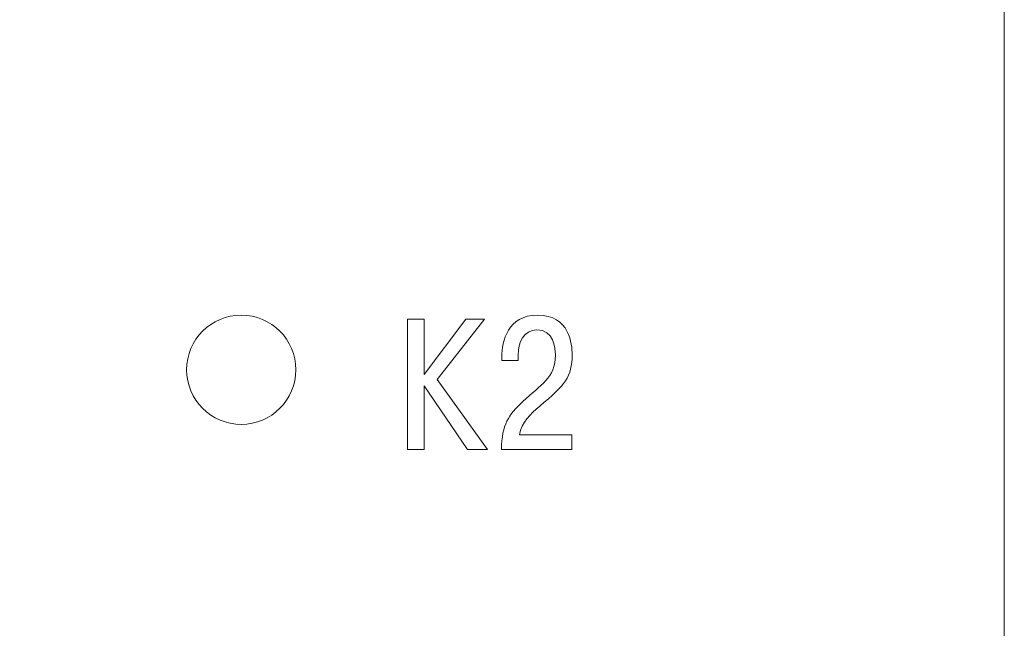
# Model space of a CAD drawing. Header units: millimetres. Extents: x 0 to 420, y 0 to 297.
# Tile 5 of 22: x 121 to 143, y 184 to 197. Entities that reach past the tile are written whole.
import ezdxf

# ---------------------------------------------------------------- set-up
doc = ezdxf.new("R2010")
doc.units = ezdxf.units.MM
doc.layers.add('text', color=250, linetype='Continuous')

msp = doc.modelspace()

# ---------------------------------------------------------------- linework, layer by layer
at = {"layer": 'text', "lineweight": 9}
for points, knots in [([(105.723, 152.807), (105.723, 152.807), (69.088, 152.807), (69.088, 152.807), (69.088, 152.807), (69.088, 152.807), (69.088, 204.175), (69.088, 204.175), (69.088, 204.175), (69.088, 204.175), (143.496, 204.175), (143.496, 204.175), (143.496, 204.175), (143.496, 204.175), (143.496, 152.807), (143.496, 152.807), (143.496, 152.807), (143.496, 152.807), (118.398, 152.807), (118.398, 152.807)], [0, 0, 0, 0, 0.166667, 0.166667, 0.166667, 0.166667, 0.333333, 0.333333, 0.333333, 0.333333, 0.5, 0.5, 0.5, 0.5, 0.666667, 0.666667, 0.666667, 0.666667, 1, 1, 1, 1]), ([(126.044, 190.7), (126.733, 190.7), (127.294, 190.139), (127.294, 189.45), (127.294, 189.45), (127.294, 188.762), (126.733, 188.2), (126.044, 188.2), (126.044, 188.2), (125.356, 188.2), (124.794, 188.762), (124.794, 189.45), (124.794, 189.45), (124.794, 190.139), (125.356, 190.7), (126.044, 190.7)], [0, 0, 0, 0, 0.2, 0.2, 0.2, 0.2, 0.4, 0.4, 0.4, 0.4, 0.6, 0.6, 0.6, 0.6, 1, 1, 1, 1]), ([(130.224, 189.34), (130.224, 189.34), (130.224, 190.609), (130.224, 190.609), (130.224, 190.609), (130.224, 190.609), (129.845, 190.609), (129.845, 190.609), (129.845, 190.609), (129.845, 190.609), (129.845, 187.628), (129.845, 187.628), (129.845, 187.628), (129.845, 187.628), (130.224, 187.628), (130.224, 187.628), (130.224, 187.628), (130.224, 187.628), (130.224, 189.084), (130.224, 189.084), (130.224, 189.084), (130.224, 189.084), (131.221, 187.628), (131.221, 187.628), (131.221, 187.628), (131.221, 187.628), (131.676, 187.628), (131.676, 187.628), (131.676, 187.628), (131.676, 187.628), (130.527, 189.229), (130.527, 189.229), (130.527, 189.229), (130.527, 189.229), (131.608, 190.609), (131.608, 190.609), (131.608, 190.609), (131.608, 190.609), (131.178, 190.609), (131.178, 190.609), (131.178, 190.609), (131.178, 190.609), (130.224, 189.34), (130.224, 189.34)], [0, 0, 0, 0, 0.083333, 0.083333, 0.083333, 0.083333, 0.166667, 0.166667, 0.166667, 0.166667, 0.25, 0.25, 0.25, 0.25, 0.333333, 0.333333, 0.333333, 0.333333, 0.416667, 0.416667, 0.416667, 0.416667, 0.5, 0.5, 0.5, 0.5, 0.583333, 0.583333, 0.583333, 0.583333, 0.666667, 0.666667, 0.666667, 0.666667, 0.75, 0.75, 0.75, 0.75, 0.833333, 0.833333, 0.833333, 0.833333, 1, 1, 1, 1]), ([(133.602, 187.964), (133.602, 187.964), (132.406, 187.964), (132.406, 187.964), (132.406, 187.964), (132.461, 188.25), (132.649, 188.432), (132.87, 188.616), (132.87, 188.616), (133.458, 189.105), (133.611, 189.28), (133.611, 189.795), (133.611, 189.795), (133.611, 190.025), (133.56, 190.698), (132.819, 190.698), (132.819, 190.698), (132.133, 190.698), (132.005, 190.097), (132.005, 189.748), (132.005, 189.748), (132.005, 189.748), (132.005, 189.659), (132.005, 189.659), (132.005, 189.659), (132.005, 189.659), (132.376, 189.659), (132.376, 189.659), (132.376, 189.659), (132.376, 189.659), (132.376, 189.787), (132.376, 189.787), (132.376, 189.787), (132.376, 190.072), (132.504, 190.362), (132.806, 190.362), (132.806, 190.362), (133.189, 190.362), (133.228, 189.944), (133.228, 189.791), (133.228, 189.791), (133.228, 189.25), (132.886, 189.11), (132.487, 188.726), (132.487, 188.726), (132.159, 188.412), (132.001, 188.198), (131.997, 187.628), (131.997, 187.628), (131.997, 187.628), (133.602, 187.628), (133.602, 187.628), (133.602, 187.628), (133.602, 187.628), (133.602, 187.964), (133.602, 187.964)], [0, 0, 0, 0, 0.066667, 0.066667, 0.066667, 0.066667, 0.133333, 0.133333, 0.133333, 0.133333, 0.2, 0.2, 0.2, 0.2, 0.266667, 0.266667, 0.266667, 0.266667, 0.333333, 0.333333, 0.333333, 0.333333, 0.4, 0.4, 0.4, 0.4, 0.466667, 0.466667, 0.466667, 0.466667, 0.533333, 0.533333, 0.533333, 0.533333, 0.6, 0.6, 0.6, 0.6, 0.666667, 0.666667, 0.666667, 0.666667, 0.733333, 0.733333, 0.733333, 0.733333, 0.8, 0.8, 0.8, 0.8, 0.866667, 0.866667, 0.866667, 0.866667, 1, 1, 1, 1])]:
    msp.add_open_spline(points, degree=3, knots=knots, dxfattribs=at)

doc.saveas('drawing.dxf')
